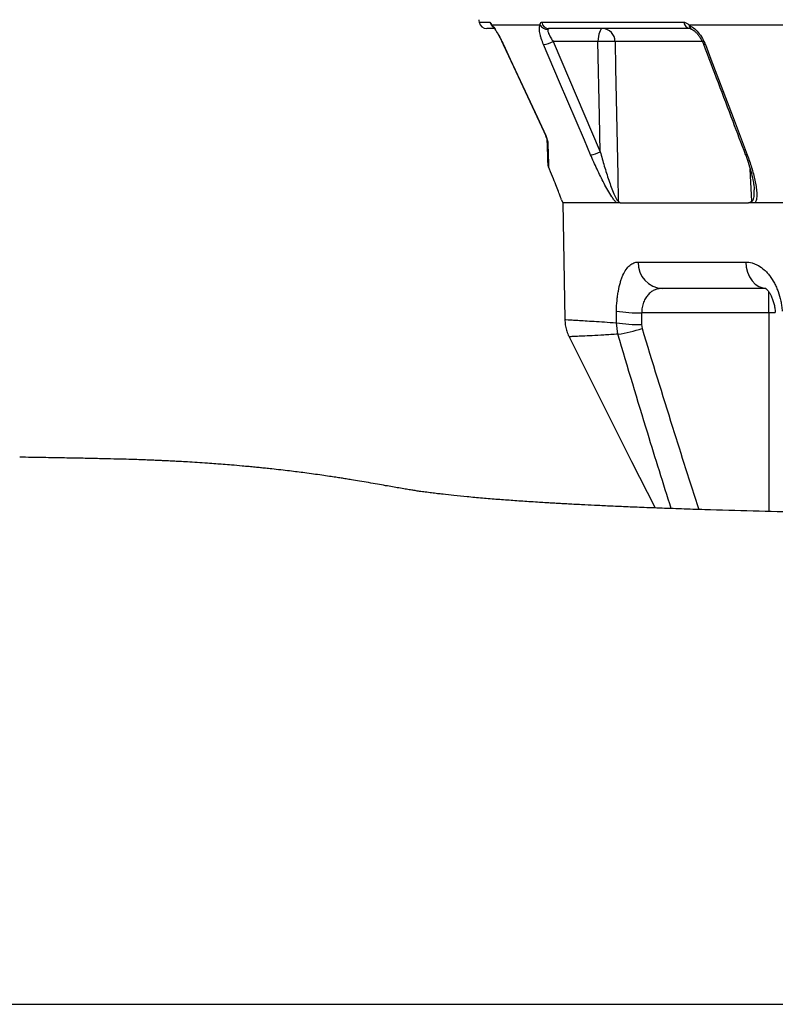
# Model space of a CAD drawing. Header units: millimetres. Extents: x 2625 to 14390, y 2229 to 15574.
# Tile 8 of 16: x 8836 to 10246, y 4042 to 5880. Entities that reach past the tile are written whole.
import ezdxf

# ---------------------------------------------------------------- set-up
doc = ezdxf.new("R2010")
doc.units = ezdxf.units.MM
doc.header["$LTSCALE"] = 5

msp = doc.modelspace()

# ---------------------------------------------------------------- linework, layer by layer
at = {"color": 8, "linetype": 'Continuous', "lineweight": 25}
for p, q in [((9693.5, 5875.4), (9713.9, 5875.4)), ((9739.1, 5833.6), (9738.8, 5833.6)), ((10109.5, 5839.4), (9947.3, 5839.4)), ((10234.1, 5332.9), (10234.1, 5372.9)), ((10246.1, 5332.9), (10234.1, 5332.9)), ((10234.1, 5332.9), (10234.1, 4962))]:
    msp.add_line(p, q, dxfattribs=at)
at = {"color": 7, "linetype": 'Continuous', "lineweight": 25}
for p, q in [((9721.4, 5863.5), (9708.1, 5863.5)), ((9807.5, 5870), (9717.7, 5870)), ((9810.5, 5875.4), (10075.8, 5875.4)), ((10087.2, 5863.5), (9824.1, 5863.5)), ((10330.6, 5870), (10085.4, 5870)), ((9915.4, 5839.4), (9831.9, 5839.4)), ((9831.9, 5839.4), (9919.6, 5633.8)), ((9847.4, 5543.7), (9850, 5538.2)), ((9849.8, 5538.9), (9853.6, 5320.6)), ((9990.3, 5427.7), (10191.3, 5427.7)), ((10227.5, 5378.5), (10035.9, 5378.5)), ((9949.7, 5314.4), (9950, 5336.4)), ((10234.1, 5332.9), (9996.9, 5332.9)), ((9952.7, 5293.1), (9949.7, 5314.4)), ((9996.6, 5311), (9997.6, 5303.8))]:
    msp.add_line(p, q, dxfattribs=at)
at = {"color": 7, "linetype": 'Continuous', "lineweight": 25, "flags": 128}
for points in [[(9924, 5863.5), (9922.3, 5863.1), (9920.8, 5861.7), (9919.3, 5859.5), (9918, 5856.5), (9917, 5852.9), (9916.2, 5848.7), (9915.6, 5844.2), (9915.4, 5839.4)], [(9738.8, 5833.6), (9758, 5792.5), (9818.5, 5662.4)], [(9739.1, 5833.6), (9751.7, 5806.4), (9802.3, 5697.7), (9818.1, 5663.8)], [(9901.7, 5628), (9890.1, 5655.1), (9843.7, 5763.8), (9814, 5833.6)], [(9919.6, 5633.8), (9918.2, 5700.2), (9915.4, 5839.4)], [(9947.3, 5839.4), (9948.3, 5789.5), (9952.4, 5589.7), (9953.4, 5541.6)], [(10115.8, 5833.6), (10126.2, 5806.4), (10167.5, 5697.7), (10194, 5628)], [(9861.6, 5288.3), (9978.2, 5055.8), (10022, 4968.7)]]:
    msp.add_lwpolyline(points, dxfattribs=at)
at = {"color": 8, "linetype": 'Continuous', "lineweight": 25, "flags": 128}
for points in [[(10115.8, 5833.6), (10114.2, 5833.6), (10113, 5833.9), (10112.3, 5834.4), (10112.2, 5834.6)], [(10194, 5628), (10192.3, 5628), (10191.1, 5628.3), (10190.4, 5628.8), (10190.3, 5629)], [(10202.5, 5541.6), (10200.2, 5588.5), (10199.6, 5601)], [(10191.3, 5427.7), (10192.2, 5418), (10194.5, 5408.8), (10198.2, 5400.3), (10203.1, 5392.9), (10209, 5386.8), (10215.7, 5382.3), (10223, 5379.5), (10228, 5378.6)]]:
    msp.add_lwpolyline(points, dxfattribs=at)
at = {"color": 7, "linetype": 'Continuous', "lineweight": 25}
for centre, radius, start, end in [((9717.9, 5880.6), 25, 181, 191.8942), ((9708.1, 5878.5), 15, 191.8942, 270), ((9821.2, 5878.1), 16, 210.491, 272.2486), ((9824.5, 5877.8), 14.3, 189.4831, 268.4626), ((9923.1, 5839.4), 24.1, 359.9586, 88.0028), ((10088.6, 5876.3), 12.8, 183.8433, 263.8412), ((9807.9, 5883), 49.8, 277.0793, 298.8923), ((9931.3, 5495.6), 344.1, 87.3493, 92.6507), ((9795.9, 5651.8), 25, 22.9689, 25.1543), ((9829.5, 5656.1), 8.72, 182.0768, 208.7564), ((9895.6, 5677.1), 49.5, 276.9934, 298.9386), ((10038.1, 5426.3), 47.9, 178.4219, 267.3018), ((9993.7, 5607.7), 274.9, 260.842, 270.6617), ((9993.4, 5585.3), 274.4, 260.8333, 270.6742), ((9912.5, 5560.6), 270.5, 278.5591, 288.3449)]:
    msp.add_arc(centre, radius, start, end, dxfattribs=at)
at = {"color": 8, "linetype": 'Continuous', "lineweight": 25}
for centre, radius, start, end in [((9728.6, 5878.5), 15, 191.6603, 234.9952), ((9729.1, 5874.5), 12.2, 201.353, 223.2178), ((10093.9, 5870.1), 8.42, 180.348, 241.7215)]:
    msp.add_arc(centre, radius, start, end, dxfattribs=at)
at = {"color": 7, "linetype": 'Continuous', "lineweight": 25}
msp.add_ellipse((11424.8, 2693.8), major_axis=(0, 16864.1), ratio=0.08573, start_param=1.413658, end_param=1.414976, dxfattribs=at)
for points, knots in [([(9713.9, 5875.4), (9714.1, 5875.4), (9714.3, 5875.3), (9714.8, 5874.8), (9715.1, 5874.4), (9715.7, 5873.4), (9716, 5872.8), (9716.8, 5871.5), (9717.2, 5870.8), (9717.7, 5870)], [0, 0, 0, 0, 0.25, 0.25, 0.5, 0.5, 0.75, 0.75, 1, 1, 1, 1]), ([(9717.7, 5870), (9718.4, 5869.3), (9719.1, 5868.5), (9720.6, 5866.6), (9721.4, 5865.4), (9723.1, 5863), (9724, 5861.6), (9725.8, 5858.7), (9726.7, 5857.2), (9729.6, 5852.3), (9731.5, 5848.8), (9735.4, 5841.3), (9737.2, 5837.5), (9739.1, 5833.6)], [0, 0, 0, 0, 0.125, 0.125, 0.25, 0.25, 0.375, 0.375, 0.5, 0.5, 0.75, 0.75, 1, 1, 1, 1]), ([(9719.6, 5866.8), (9719.6, 5866.8), (9719.6, 5866.8), (9719.8, 5866.6), (9720.2, 5866.2), (9720.2, 5866.1)], [0, 0, 0, 0, 0.273281, 0.912589, 1, 1, 1, 1]), ([(9720.2, 5866.1), (9720.4, 5865.9), (9720.7, 5865.5), (9722.1, 5863.7), (9724.2, 5860.7), (9727, 5856.3), (9730.2, 5850.8), (9733.6, 5844.3), (9736.6, 5838.4), (9738.3, 5834.8), (9738.8, 5833.6)], [0, 0, 0, 0, 0.0707754, 0.1710481, 0.2954918, 0.4357504, 0.5883387, 0.7491498, 0.9180458, 1, 1, 1, 1]), ([(9814, 5833.6), (9812.3, 5837.5), (9810.9, 5841.3), (9809.1, 5846.9), (9808.6, 5848.7), (9807.6, 5852.2), (9807.3, 5853.9), (9806.7, 5857.2), (9806.4, 5858.7), (9806.1, 5861.6), (9806.1, 5863), (9806.2, 5865.4), (9806.3, 5866.5), (9806.7, 5868.5), (9807.1, 5869.3), (9807.5, 5870)], [0, 0, 0, 0, 0.25, 0.25, 0.375, 0.375, 0.5, 0.5, 0.625, 0.625, 0.75, 0.75, 0.875, 0.875, 1, 1, 1, 1]), ([(9807.5, 5870), (9807.6, 5871.3), (9807.8, 5873.9), (9809.3, 5875.3), (9810.3, 5875.4), (9810.5, 5875.4)], [0, 0, 0, 0, 0.445163, 0.893057, 1, 1, 1, 1]), ([(9824.1, 5863.5), (9823.6, 5863.5), (9823.2, 5863.4), (9822.3, 5863), (9822, 5862.6), (9821.8, 5862.2)], [0, 0, 0, 0, 0.5, 0.5, 1, 1, 1, 1]), ([(10075.8, 5875.4), (10076.6, 5875.4), (10077.4, 5875.3), (10079, 5874.8), (10079.7, 5874.4), (10081.3, 5873.4), (10082.1, 5872.8), (10083.8, 5871.5), (10084.6, 5870.8), (10085.4, 5870)], [0, 0, 0, 0, 0.25, 0.25, 0.5, 0.5, 0.75, 0.75, 1, 1, 1, 1]), ([(10085.4, 5870), (10088.2, 5868.5), (10094.1, 5865.3), (10102.8, 5856.5), (10110.6, 5845.6), (10114.2, 5837.5), (10115.8, 5833.6)], [0, 0, 0, 0, 0.226121, 0.476938, 0.750718, 1, 1, 1, 1]), ([(10087.4, 5863.5), (10087.4, 5863.5), (10087.5, 5863.5), (10088.4, 5863.3), (10089.5, 5862.8), (10089.9, 5862.6)], [0, 0, 0, 0, 0.434197, 0.823503, 1, 1, 1, 1]), ([(9821.8, 5862.2), (9821.7, 5861.7), (9821.6, 5861.1), (9821.7, 5859.8), (9821.8, 5859.1), (9822.2, 5857.5), (9822.5, 5856.6), (9823.2, 5854.7), (9823.6, 5853.8), (9824.5, 5851.7), (9825.1, 5850.7), (9826.2, 5848.5), (9826.8, 5847.4), (9828.8, 5844), (9830.3, 5841.7), (9831.9, 5839.4)], [0, 0, 0, 0, 0.125, 0.125, 0.25, 0.25, 0.375, 0.375, 0.5, 0.5, 0.625, 0.625, 0.75, 0.75, 1, 1, 1, 1]), ([(10089.9, 5862.6), (10090.3, 5862.4), (10091.5, 5861.9), (10094.5, 5859.9), (10098.3, 5856.5), (10102.4, 5852.1), (10106.2, 5846.7), (10109.7, 5840.7), (10111.4, 5836.6), (10112.2, 5834.6)], [0, 0, 0, 0, 0.066225, 0.199559, 0.344211, 0.496273, 0.663031, 0.835775, 1, 1, 1, 1]), ([(10112.2, 5834.6), (10130.4, 5786.6), (10156.4, 5718.1), (10182.5, 5649.5), (10190.3, 5629)], [0, 0, 0, 0, 0.7, 1, 1, 1, 1]), ([(9821.8, 5651.9), (9821.8, 5652.5), (9821.7, 5653.1), (9821.5, 5654.3), (9821.4, 5654.7), (9821.2, 5655.6), (9821, 5656.1), (9820.7, 5657.1), (9820.5, 5657.6), (9820.2, 5658.8), (9819.9, 5659.4), (9819.5, 5660.6), (9819.2, 5661.2), (9818.7, 5662.5), (9818.4, 5663.1), (9818.1, 5663.8)], [0, 0, 0, 0, 0.25, 0.25, 0.375, 0.375, 0.5, 0.5, 0.625, 0.625, 0.75, 0.75, 0.875, 0.875, 1, 1, 1, 1]), ([(9820.7, 5655.8), (9820.7, 5656.2), (9820.6, 5657.1), (9819.7, 5659.7), (9818.7, 5662), (9818.2, 5663.5), (9818.1, 5663.8), (9818.1, 5663.8)], [0, 0, 0, 0, 0.297124, 0.600329, 0.930161, 0.995201, 1, 1, 1, 1]), ([(9822.3, 5610.3), (9822.2, 5613), (9822.1, 5618.2), (9821.7, 5628.8), (9821.3, 5641.2), (9820.9, 5650.9), (9820.7, 5655.8)], [0, 0, 0, 0, 0.248697, 0.497404, 0.748696, 1, 1, 1, 1]), ([(9821.8, 5651.9), (9822, 5646.8), (9822.1, 5641.9), (9822.4, 5632.8), (9822.6, 5628.6), (9822.8, 5620.9), (9822.9, 5617.3), (9823.1, 5611), (9823.2, 5608.1), (9823.3, 5605.7)], [0, 0, 0, 0, 0.25, 0.25, 0.5, 0.5, 0.75, 0.75, 1, 1, 1, 1]), ([(9950.1, 5538.5), (9949.8, 5538.8), (9948.2, 5540.4), (9945.3, 5544), (9940.1, 5551.5), (9933.8, 5561.7), (9924.4, 5578.9), (9913.4, 5601.1), (9905.6, 5619), (9901.7, 5628)], [0, 0, 0, 0, 0.015489, 0.086289, 0.157465, 0.297792, 0.438594, 0.719076, 1, 1, 1, 1]), ([(9919.6, 5633.8), (9922.1, 5624.8), (9927.1, 5607), (9934.1, 5584.9), (9940.1, 5567.6), (9944, 5557.4), (9947.3, 5549.9), (9949.6, 5545.4), (9951.6, 5542.6), (9952.7, 5541.7), (9953.2, 5541.6), (9953.4, 5541.6)], [0, 0, 0, 0, 0.271911, 0.543612, 0.674343, 0.804791, 0.864374, 0.923566, 0.964151, 0.986793, 1, 1, 1, 1]), ([(10190.4, 5629), (10192.2, 5624), (10196.1, 5613.4), (10200.8, 5597.4), (10204.3, 5583.2), (10206.3, 5572.2), (10207.1, 5565.8), (10207.1, 5562.9), (10207.1, 5562.3)], [0, 0, 0, 0, 0.216907, 0.461612, 0.703069, 0.846893, 0.967816, 1, 1, 1, 1]), ([(10194, 5628), (10197, 5620), (10199.7, 5612), (10204.6, 5596.3), (10206.6, 5588.4), (10209.1, 5576.7), (10209.9, 5572.8), (10211, 5565.1), (10211.4, 5561.4), (10211.7, 5555.9), (10211.8, 5554.1), (10211.7, 5550.6), (10211.6, 5548.8), (10211.2, 5545.5), (10210.9, 5543.9), (10210, 5541), (10209.4, 5539.6), (10208.7, 5538.5)], [0, 0, 0, 0, 0.25, 0.25, 0.5, 0.5, 0.625, 0.625, 0.75, 0.75, 0.8125, 0.8125, 0.875, 0.875, 0.9375, 0.9375, 1, 1, 1, 1]), ([(9847.5, 5543.7), (9847.4, 5543.9), (9847.2, 5544.5), (9845.1, 5550), (9841.7, 5559.1), (9836.9, 5571.6), (9830.9, 5587.1), (9825.9, 5599.5), (9823.3, 5605.7)], [0, 0, 0, 0, 0.151167, 0.322042, 0.487725, 0.657968, 0.826825, 1, 1, 1, 1]), ([(9950.1, 5538.5), (9917, 5538.5), (9891.9, 5538.5), (9858.3, 5538.5), (9849.8, 5538.5), (9849.8, 5538.5)], [0, 0, 0, 0, 0.5, 0.5, 1, 1, 1, 1]), ([(9957, 5538.5), (9956.3, 5538.5), (9955.7, 5538.8), (9954.8, 5539.5), (9954.5, 5539.8), (9954, 5540.4), (9953.9, 5540.6), (9953.6, 5541.1), (9953.5, 5541.3), (9953.4, 5541.6)], [0, 0, 0, 0, 0.5, 0.5, 0.75, 0.75, 0.875, 0.875, 1, 1, 1, 1]), ([(9957, 5538.5), (9986, 5538.5), (10020.8, 5538.5), (10100.9, 5538.5), (10146.3, 5538.5), (10196.5, 5538.5)], [0, 0, 0, 0, 0.5, 0.5, 1, 1, 1, 1]), ([(10196.5, 5538.5), (10197.6, 5538.5), (10198.6, 5538.8), (10200.2, 5539.5), (10200.7, 5539.8), (10201.4, 5540.4), (10201.6, 5540.6), (10202.1, 5541.1), (10202.3, 5541.3), (10202.5, 5541.6)], [0, 0, 0, 0, 0.5, 0.5, 0.75, 0.75, 0.875, 0.875, 1, 1, 1, 1]), ([(11977.7, 5538.5), (11901.5, 5538.5), (11823, 5538.5), (11663.5, 5538.5), (11582.4, 5538.5), (11419.8, 5538.5), (11338.1, 5538.5), (11176.2, 5538.5), (11095.9, 5538.5), (10938.5, 5538.5), (10861.5, 5538.5), (10712.6, 5538.5), (10640.7, 5538.5), (10503.8, 5538.5), (10438.7, 5538.5), (10317, 5538.5), (10260.4, 5538.5), (10208.7, 5538.5)], [0, 0, 0, 0, 0.125, 0.125, 0.25, 0.25, 0.375, 0.375, 0.5, 0.5, 0.625, 0.625, 0.75, 0.75, 0.875, 0.875, 1, 1, 1, 1]), ([(9950, 5336.4), (9950.1, 5343), (9950.4, 5349.4), (9951.3, 5358.7), (9951.6, 5361.8), (9952.2, 5366.3), (9952.5, 5367.8), (9952.9, 5370.8), (9953.2, 5372.2), (9954.5, 5379.3), (9955.7, 5384.7), (9957.9, 5392.1), (9958.7, 5394.5), (9960.4, 5399), (9961.2, 5401.2), (9964, 5407.2), (9965.9, 5410.8), (9970.2, 5417), (9972.5, 5419.5), (9976.1, 5422.6), (9977.3, 5423.4), (9979.8, 5425), (9981, 5425.6), (9984.9, 5427.2), (9987.6, 5427.7), (9990.3, 5427.7)], [0, 0, 0, 0, 0.125, 0.125, 0.1875, 0.1875, 0.21875, 0.21875, 0.25, 0.25, 0.375, 0.375, 0.4375, 0.4375, 0.5, 0.5, 0.625, 0.625, 0.75, 0.75, 0.8125, 0.8125, 0.875, 0.875, 1, 1, 1, 1]), ([(10191.3, 5427.7), (10195.3, 5427.7), (10199.2, 5427.1), (10205.1, 5425.5), (10207, 5424.8), (10210.9, 5423.1), (10212.8, 5422.2), (10218.6, 5418.9), (10222.3, 5416.2), (10227.6, 5411.4), (10229.3, 5409.7), (10232.7, 5406), (10234.3, 5404), (10239.1, 5397.8), (10242, 5393.3), (10246, 5385.9), (10247.2, 5383.3), (10249.6, 5378), (10250.6, 5375.3), (10253.6, 5366.9), (10255.3, 5361.1), (10257.2, 5352), (10257.7, 5348.9), (10258.6, 5342.7), (10258.9, 5339.5), (10259.2, 5336.4)], [0, 0, 0, 0, 0.125, 0.125, 0.1875, 0.1875, 0.25, 0.25, 0.375, 0.375, 0.4375, 0.4375, 0.5, 0.5, 0.625, 0.625, 0.6875, 0.6875, 0.75, 0.75, 0.875, 0.875, 0.9375, 0.9375, 1, 1, 1, 1]), ([(10035.9, 5378.5), (10033.5, 5378.5), (10031.1, 5378.3), (10026.4, 5377.4), (10024.2, 5376.8), (10019.8, 5375), (10017.6, 5373.9), (10014.5, 5371.8), (10013.5, 5371), (10011.6, 5369.3), (10010.6, 5368.4), (10008.8, 5366.5), (10007.9, 5365.5), (10006.3, 5363.3), (10005.5, 5362.2), (10003.2, 5358.4), (10001.8, 5355.7), (10000.1, 5351.3), (9999.6, 5349.8), (9998.7, 5346.6), (9998.3, 5344.9), (9997.4, 5339.9), (9997, 5336.5), (9996.9, 5332.9)], [0, 0, 0, 0, 0.125, 0.125, 0.25, 0.25, 0.375, 0.375, 0.4375, 0.4375, 0.5, 0.5, 0.5625, 0.5625, 0.625, 0.625, 0.75, 0.75, 0.8125, 0.8125, 0.875, 0.875, 1, 1, 1, 1]), ([(10227.7, 5378.9), (10227.7, 5379), (10227.6, 5379), (10228.5, 5378.5), (10230.4, 5376.8), (10232.9, 5374.1), (10235.8, 5369.9), (10238.8, 5364.5), (10241.5, 5358), (10243.8, 5350.5), (10245.5, 5342.4), (10246.1, 5336.6), (10246.4, 5333.7)], [0, 0, 0, 0, 0.04425, 0.144256, 0.246135, 0.353998, 0.460485, 0.562789, 0.672437, 0.780824, 0.890363, 1, 1, 1, 1]), ([(9853.6, 5320.6), (9853.8, 5317.3), (9854.1, 5310.7), (9856.4, 5300.9), (9858.9, 5293.4), (9861.1, 5289.4), (9861.7, 5288.3)], [0, 0, 0, 0, 0.29138, 0.5965281, 0.8903524, 1, 1, 1, 1]), ([(14371.6, 4042.3), (14371.3, 4047.7), (14369.9, 4069.6), (14364.4, 4106.5), (14355.6, 4151.5), (14345, 4192.3), (14333.5, 4229), (14321.5, 4261.6), (14309.6, 4290.3), (14297.8, 4316.2), (14286.4, 4338.9), (14275.9, 4358.2), (14267.1, 4373.5), (14259.4, 4386.3), (14252, 4398.2), (14244.1, 4410.2), (14233.7, 4425.6), (14220.2, 4444.4), (14203.1, 4466.5), (14184.2, 4489.2), (14164.6, 4511.1), (14144.1, 4532.3), (14122.6, 4552.8), (14098.7, 4574.1), (14071.6, 4596.2), (14045.4, 4615.6), (14020.5, 4632.7), (13997.7, 4647.2), (13974.1, 4661.1), (13951.5, 4673.5), (13931.3, 4683.7), (13913.2, 4692.4), (13895.9, 4700.2), (13880.1, 4706.9), (13864.8, 4713.1), (13850.4, 4718.6), (13836.7, 4723.6), (13825.3, 4727.5), (13815.9, 4730.7), (13807.2, 4733.5), (13797.1, 4736.7), (13785.2, 4740.3), (13772.2, 4744), (13759.2, 4747.6), (13745.9, 4751.1), (13732.8, 4754.3), (13720.4, 4757.3), (13709, 4759.8), (13697.4, 4762.4), (13685.4, 4764.9), (13673.2, 4767.3), (13661.1, 4769.7), (13649.3, 4771.8), (13638, 4773.8), (13627.1, 4775.7), (13616, 4777.5), (13603.7, 4779.5), (13590.3, 4781.6), (13577.4, 4783.5), (13565.9, 4785.1), (13556.3, 4786.4), (13547.5, 4787.6), (13538.5, 4788.8), (13529, 4790.1), (13511.5, 4792.3), (13485.7, 4795.4), (13450.5, 4799.4), (13411.9, 4803.5), (13371.9, 4807.4), (13330.9, 4811.3), (13290.3, 4815), (13248.4, 4818.6), (13206.6, 4822.1), (13166, 4825.3), (13127, 4828.4), (13090.1, 4831.2), (13054.4, 4833.9), (13017.4, 4836.7), (12976.6, 4839.6), (12937, 4842.5), (12899.5, 4845.2), (12865.5, 4847.6), (12829.3, 4850.2), (12790.9, 4852.9), (12751, 4855.7), (12711.4, 4858.5), (12673, 4861.1), (12636.8, 4863.6), (12603.3, 4865.9), (12574, 4867.9), (12548.8, 4869.5), (12527.6, 4871), (12508.4, 4872.2), (12488.6, 4873.5), (12466, 4875), (12439.8, 4876.7), (12410, 4878.6), (12374.1, 4880.9), (12331.5, 4883.6), (12281.7, 4886.6), (12226.4, 4890), (12168.9, 4893.4), (12109.8, 4896.7), (12050.3, 4900), (11989.3, 4903.3), (11928.5, 4906.5), (11869, 4909.5), (11800.2, 4912.9), (11723, 4916.4), (11637.8, 4920.2), (11553, 4923.7), (11468.9, 4927), (11385.9, 4930.1), (11308, 4932.9), (11234.4, 4935.5), (11163.3, 4937.8), (11092.5, 4940), (11020.7, 4942.2), (10947.8, 4944.3), (10873.9, 4946.4), (10798.9, 4948.3), (10722.6, 4950.3), (10644.2, 4952.2), (10563.2, 4954.1), (10479.4, 4956), (10393.1, 4958), (10304.8, 4960.1), (10215, 4962.5), (10140.6, 4964.6), (10082.1, 4966.5), (10040.9, 4968), (10002.7, 4969.4), (9968.2, 4970.8), (9937.3, 4972.2), (9909.9, 4973.5), (9887.9, 4974.6), (9870.7, 4975.5), (9857.5, 4976.2), (9845.8, 4976.8), (9835.5, 4977.4), (9825.7, 4978), (9814.9, 4978.6), (9801.6, 4979.5), (9781.7, 4980.7), (9756.8, 4982.5), (9727.9, 4984.6), (9699.2, 4987), (9671.6, 4989.5), (9647.2, 4991.9), (9629.1, 4993.9), (9615.5, 4995.5), (9604.4, 4996.9), (9593.3, 4998.3), (9583, 4999.7), (9573.8, 5001.1), (9565.7, 5002.4), (9555.5, 5004.1), (9544.4, 5005.9), (9532.1, 5008.1), (9518.9, 5010.4), (9503.8, 5013.1), (9487.4, 5016), (9471.3, 5018.8), (9457.4, 5021.1), (9445.9, 5022.9), (9436.1, 5024.5), (9425.6, 5026.1), (9413.6, 5027.9), (9399.6, 5030), (9384.3, 5032.1), (9369.1, 5034.2), (9354.2, 5036.1), (9339.3, 5037.9), (9323.4, 5039.8), (9308.5, 5041.4), (9295.7, 5042.8), (9285.4, 5043.8), (9275.1, 5044.9), (9263.7, 5045.9), (9249, 5047.3), (9232.8, 5048.7), (9216.7, 5050), (9201.6, 5051.1), (9185.5, 5052.3), (9167.8, 5053.5), (9150.5, 5054.5), (9135.5, 5055.4), (9122.7, 5056.1), (9112.2, 5056.6), (9102.9, 5057), (9093.8, 5057.4), (9083.2, 5057.9), (9069.9, 5058.4), (9053.7, 5059), (9034.2, 5059.6), (9011.2, 5060.2), (8984.4, 5060.8), (8953.6, 5061.5), (8918.6, 5062.1), (8879.2, 5062.8), (8851, 5063.2), (8836.3, 5063.5)], [0, 0, 0, 0, 0.002153, 0.008703, 0.014761, 0.020328, 0.025406, 0.029996, 0.0341, 0.037718, 0.041258, 0.044166, 0.046442, 0.048269, 0.050124, 0.052033, 0.053995, 0.057558, 0.061287, 0.065181, 0.069396, 0.073114, 0.077144, 0.081487, 0.086209, 0.091526, 0.095167, 0.099055, 0.103156, 0.106975, 0.110367, 0.113487, 0.116559, 0.119774, 0.122383, 0.125294, 0.128065, 0.130282, 0.131957, 0.133768, 0.135991, 0.138712, 0.141727, 0.144829, 0.147929, 0.151449, 0.154463, 0.157363, 0.160445, 0.163708, 0.167058, 0.170393, 0.173706, 0.176864, 0.179824, 0.18291, 0.186429, 0.19038, 0.194269, 0.197344, 0.199952, 0.202299, 0.204795, 0.207452, 0.210243, 0.219337, 0.22852, 0.238398, 0.249084, 0.258046, 0.267504, 0.276848, 0.285604, 0.293939, 0.301675, 0.308814, 0.31536, 0.322032, 0.329431, 0.337561, 0.343107, 0.348932, 0.355034, 0.361414, 0.368071, 0.374582, 0.380521, 0.386399, 0.391594, 0.396109, 0.399946, 0.403107, 0.405774, 0.408628, 0.411996, 0.415877, 0.420272, 0.425179, 0.431622, 0.438779, 0.446651, 0.455241, 0.463091, 0.471455, 0.479981, 0.48829, 0.496381, 0.50425, 0.516168, 0.527541, 0.538372, 0.550026, 0.560992, 0.571278, 0.580897, 0.590111, 0.599467, 0.608994, 0.618701, 0.628596, 0.63869, 0.64899, 0.659636, 0.670853, 0.682602, 0.694852, 0.707587, 0.720783, 0.734416, 0.741108, 0.747625, 0.753634, 0.75914, 0.764145, 0.768655, 0.772673, 0.775152, 0.777402, 0.779424, 0.781218, 0.78279, 0.784618, 0.787041, 0.790056, 0.795709, 0.801251, 0.807223, 0.813527, 0.819349, 0.82451, 0.827267, 0.830497, 0.83419, 0.837712, 0.840684, 0.843892, 0.847288, 0.851098, 0.854433, 0.857991, 0.861813, 0.865935, 0.869871, 0.873311, 0.875633, 0.877594, 0.879597, 0.882015, 0.884877, 0.887954, 0.891231, 0.894005, 0.896847, 0.900101, 0.903526, 0.905854, 0.907816, 0.909762, 0.912074, 0.914771, 0.918775, 0.922047, 0.924815, 0.928169, 0.932228, 0.936029, 0.939171, 0.941739, 0.944137, 0.94586, 0.947612, 0.949886, 0.952764, 0.956272, 0.960435, 0.965278, 0.970819, 0.97707, 0.98403, 0.991685, 1, 1, 1, 1])]:
    msp.add_open_spline(points, degree=3, knots=knots, dxfattribs=at)
at = {"color": 8, "linetype": 'Continuous', "lineweight": 25}
for points, knots in [([(9818.5, 5662.4), (9818.5, 5662.4), (9818.5, 5662.6), (9818.3, 5663.1), (9818.2, 5663.6), (9818.1, 5663.8)], [0, 0, 0, 0, 0.272228, 0.694112, 1, 1, 1, 1]), ([(10202.5, 5541.6), (10203, 5541.7), (10203.8, 5541.8), (10205, 5542.9), (10206.2, 5545.4), (10207, 5549.9), (10207.3, 5555.7), (10207.1, 5560), (10207, 5562.3)], [0, 0, 0, 0, 0.088843, 0.133007, 0.28374, 0.500317, 0.724716, 1, 1, 1, 1]), ([(9853.6, 5320.6), (9853.6, 5320.6), (9855.7, 5320.5), (9861.8, 5320.1), (9864.4, 5319.9), (9870.5, 5319.6), (9874, 5319.3), (9886.2, 5318.6), (9896.2, 5317.9), (9920.1, 5316.4), (9933.9, 5315.5), (9949.7, 5314.4)], [0, 0, 0, 0, 0.25, 0.25, 0.375, 0.375, 0.5, 0.5, 0.75, 0.75, 1, 1, 1, 1]), ([(9952.7, 5293.1), (9943.7, 5292.6), (9925.6, 5291.5), (9903.9, 5290.3), (9886.4, 5289.4), (9872.6, 5288.8), (9864.1, 5288.4), (9860.8, 5288.2), (9861.6, 5288.3), (9861.6, 5288.3)], [0, 0, 0, 0, 0.156444, 0.312891, 0.471161, 0.629432, 0.814278, 0.999834, 1, 1, 1, 1]), ([(10052.1, 4967.6), (10037.4, 5014.4), (10003.3, 5122.6), (9971, 5231.4), (9952.7, 5293.1)], [0, 0, 0, 0, 0.432756, 1, 1, 1, 1]), ([(9997.6, 5303.8), (10016.5, 5242.3), (10051.1, 5129.4), (10087.1, 5017), (10103.4, 4965.8)], [0, 0, 0, 0, 0.545468, 1, 1, 1, 1]), ([(8056.4, 4042.6), (8056.4, 4042.6), (8114.1, 4042.7), (8148.3, 4042.7), (8190, 4042.7), (8224.3, 4042.7), (8259.2, 4042.6), (8300.8, 4042.6), (8352, 4042.6), (8411.9, 4042.6), (8475.5, 4042.6), (8542.8, 4042.6), (8614.3, 4042.6), (8689.6, 4042.6), (8767.9, 4042.6), (8851.3, 4042.6), (8940, 4042.6), (9034, 4042.6), (9130.7, 4042.6), (9230.5, 4042.6), (9333.4, 4042.6), (9439.4, 4042.6), (9547.6, 4042.6), (9664.8, 4042.6), (9791.4, 4042.6), (9928, 4042.6), (10067.2, 4042.6), (10173.3, 4042.6), (10235.7, 4042.6), (10251.9, 4042.6), (10262.3, 4042.6), (10293.4, 4042.6), (10370.7, 4042.6), (10490.9, 4042.5), (10636.5, 4042.5), (10783.4, 4042.5), (10931, 4042.5), (11079.3, 4042.5), (11223.4, 4042.5), (11363.3, 4042.5), (11498.5, 4042.5), (11633.2, 4042.5), (11768.4, 4042.5), (11903.9, 4042.5), (12039.4, 4042.5), (12173.3, 4042.5), (12304.1, 4042.5), (12431.8, 4042.5), (12556.1, 4042.5), (12678, 4042.5), (12798.5, 4042.5), (12917.3, 4042.5), (13034, 4042.5), (13147.4, 4042.5), (13256.1, 4042.4), (13360.1, 4042.4), (13459.3, 4042.4), (13554.5, 4042.4), (13646.2, 4042.4), (13734, 4042.4), (13817.7, 4042.4), (13896.1, 4042.4), (13966.8, 4042.4), (14030.3, 4042.4), (14086.9, 4042.4), (14138.7, 4042.4), (14186, 4042.4), (14228.5, 4042.4), (14265.9, 4042.4), (14297.9, 4042.3), (14323.4, 4042.3), (14342.9, 4042.3), (14357.3, 4042.3), (14366.9, 4042.3), (14372.2, 4042.3), (14371.8, 4042.3), (14371.5, 4042.3)], [0, 0, 0, 0, 0.008349, 0.016713, 0.025061, 0.033648, 0.042237, 0.050822, 0.063102, 0.075392, 0.087682, 0.099962, 0.112538, 0.125122, 0.13771, 0.150289, 0.164076, 0.177872, 0.191668, 0.205456, 0.21951, 0.233572, 0.247635, 0.261689, 0.278398, 0.295107, 0.311932, 0.328758, 0.33293, 0.333974, 0.334495, 0.336581, 0.344923, 0.361612, 0.378335, 0.395023, 0.411747, 0.428435, 0.445158, 0.460409, 0.475673, 0.490937, 0.506187, 0.521882, 0.53759, 0.553299, 0.568994, 0.584244, 0.599508, 0.614772, 0.630023, 0.645717, 0.661427, 0.677136, 0.692831, 0.708066, 0.723315, 0.738563, 0.753797, 0.769533, 0.785286, 0.801039, 0.816775, 0.831104, 0.845445, 0.859786, 0.874115, 0.888877, 0.903654, 0.91843, 0.933192, 0.946476, 0.959765, 0.973048, 0.986522, 1, 1, 1, 1])]:
    msp.add_open_spline(points, degree=3, knots=knots, dxfattribs=at)
at = {"color": 7, "linetype": 'Continuous', "lineweight": 25}
for points in [[(9823.3, 5605.7), (9822.7, 5607.2), (9822.4, 5608.7), (9822.3, 5610.3)], [(9957, 5538.5), (9955.8, 5538.5), (9953.5, 5538.5), (9951.2, 5538.5), (9950.1, 5538.5)], [(10208.7, 5538.5), (10206.6, 5538.5), (10202.5, 5538.5), (10198.5, 5538.5), (10196.5, 5538.5)]]:
    msp.add_open_spline(points, degree=3, dxfattribs=at)

doc.saveas('drawing.dxf')
